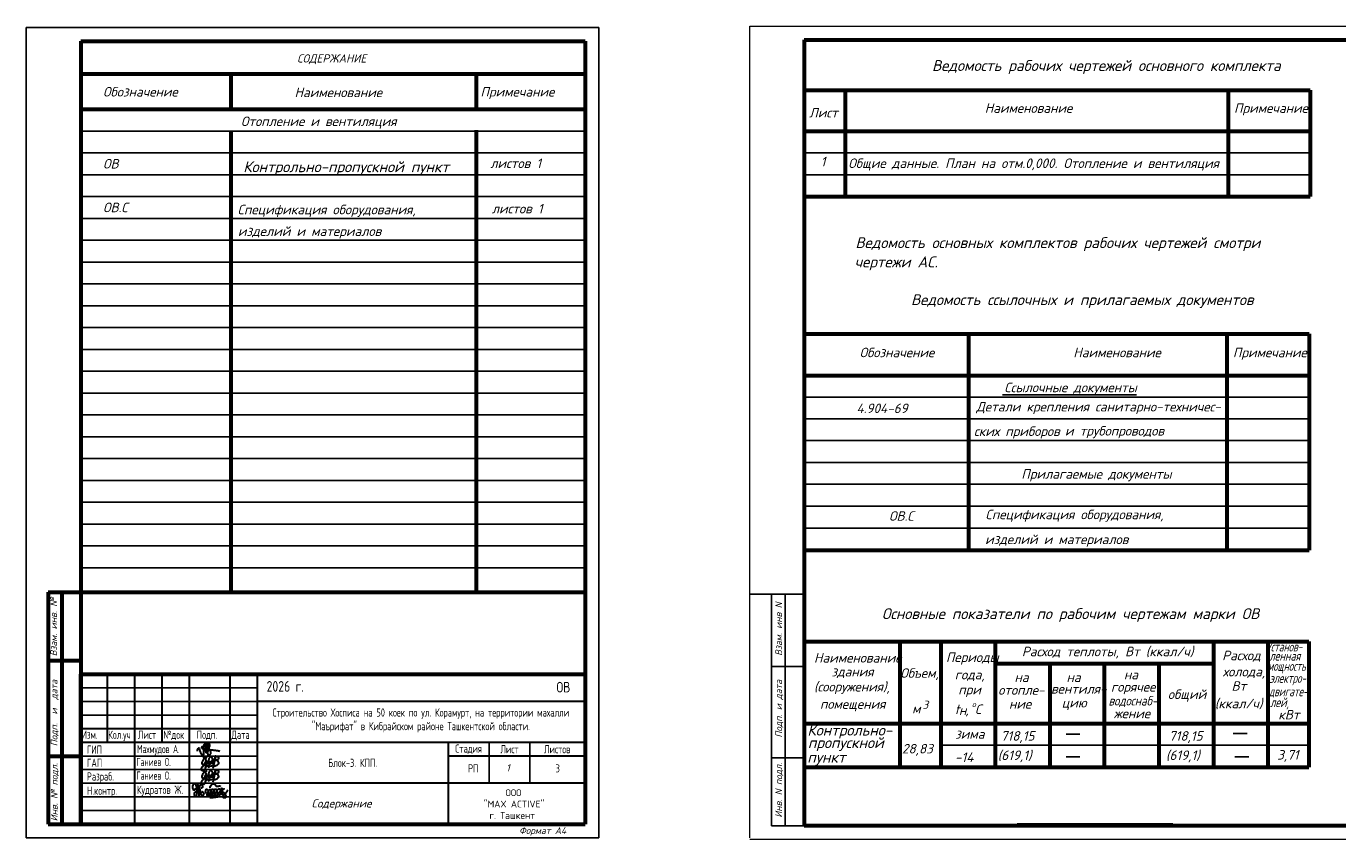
# Model space of a CAD drawing. Header units: millimetres. Extents: x 498100 to 1319669, y -719126 to -689176.
# Tile 1 of 3: x 498100 to 546191, y -719063 to -689176. Entities that reach past the tile are written whole.
import ezdxf
from ezdxf.enums import TextEntityAlignment as Align

# ---------------------------------------------------------------- set-up
doc = ezdxf.new("R2010")
doc.units = ezdxf.units.MM
for name, color, linetype, lineweight in [('30мм', 7, 'Continuous', 30), ('Надписи', 1, 'Continuous', 20), ('Основные', 7, 'Continuous', 35), ('Разм.', 8, 'Continuous', 25), ('текст', 7, 'Continuous', 25), ('ТХ. штамп', 7, 'Continuous', 25)]:
    doc.layers.add(name, color=color, linetype=linetype, lineweight=lineweight)
for name, color, linetype in [('_Текст', 7, 'Continuous'), ('голубые линии', 4, 'Continuous'), ('желтые', 2, 'Continuous'), ('серые линии', 8, 'Continuous'), ('Штамп', 7, 'Continuous')]:
    doc.layers.add(name, color=color, linetype=linetype)
doc.styles.add('SPDS', font='spds.shx', dxfattribs={"width": 0.8, "height": 250})
doc.styles.add('style4', font='isocpeur.ttf', dxfattribs={"height": 350})
doc.styles.add('ГОСТ', font='isocpeur.ttf', dxfattribs={"oblique": 15, "height": 3.5})
doc.styles.add('ГОСТ 300', font='isocpeui.ttf', dxfattribs={"height": 250})
doc.styles.add('Новый шрифт', font='isocpeur.ttf', dxfattribs={"oblique": 15, "height": 3.5})

# ---------------------------------------------------------------- blocks, each defined once
blk = doc.blocks.new('A$C4c4061ee')
at = {"color": 184, "lineweight": 30}
blk.add_spline([(-39.7, -7.1), (-36.8, 4), (-34, 7.9), (-31.2, -0.1), (-24.1, -16.2), (-16.7, -23.5), (-13.9, -23.5), (-12.5, -17.9), (-12.5, 12.7), (-8.3, 24.8), (-4.4, 27), (-3.4, 21.4), (-5.7, 12.9), (-4.4, 8), (-4.4, -10), (-2, -12.6), (3.3, -10), (9.6, 6.1), (12.6, 19.5), (7.6, 28.9), (4.7, 26.6), (2.4, 16.6), (1.1, -1.2), (2.9, -14.2), (6.8, -24.8), (10.9, -24.8), (15, -21.3), (16.5, -17.2), (16.5, -9.9), (12, 2), (5.9, 7.4), (-2.7, 10.3), (-10, 12.1), (-17, 12.1), (-21.5, 11.2), (-22.5, 7.7), (-20, 5.4), (-14, 3.7), (-0.7, 1.8), (11, 0.5), (22.2, -1.2), (37.6, -2.6), (43.5, -3.6), (49.3, -4.5), (54.9, -6.4)], degree=3, dxfattribs=at)
blk = doc.blocks.new('x2')
at = {"color": 184, "lineweight": 30}
for points in [[(78585, 16823), (78585, 16800), (78578, 16780), (78566, 16779), (78552, 16793), (78544, 16821), (78544, 16860), (78552, 16896), (78564, 16910), (78580, 16912), (78601, 16877), (78616, 16818), (78621, 16768), (78619, 16720), (78611, 16676), (78602, 16660), (78593, 16657), (78581, 16669), (78573, 16701), (78576, 16724), (78584, 16740), (78594, 16748), (78603, 16750)], [(78621, 16751), (78648, 16780), (78651, 16827), (78645, 16873), (78641, 16894), (78640, 16890), (78642, 16883), (78649, 16847), (78651, 16827), (78656, 16789), (78660, 16746), (78664, 16706), (78667, 16672), (78670, 16661), (78668, 16666), (78667, 16673), (78662, 16732), (78659, 16755), (78657, 16779), (78656, 16786), (78664, 16778), (78674, 16781), (78681, 16806), (78681, 16850), (78685, 16876), (78696, 16889), (78711, 16888), (78728, 16865), (78731, 16843), (78727, 16825), (78716, 16823), (78709, 16824)], [(78681, 16802), (78685, 16767), (78695, 16721), (78707, 16692), (78720, 16679), (78739, 16676), (78754, 16683), (78761, 16706), (78756, 16725), (78748, 16738), (78736, 16746), (78724, 16744), (78721, 16737)], [(78797, 16717), (78799, 16789), (78806, 16801), (78818, 16800), (78841, 16772), (78848, 16732), (78854, 16681), (78849, 16663), (78835, 16661), (78825, 16677), (78828, 16710), (78841, 16744), (78856, 16774), (78870, 16795), (78889, 16793), (78903, 16760), (78909, 16701), (78909, 16673), (78892, 16667), (78877, 16683), (78882, 16713), (78895, 16740), (78901, 16769), (78910, 16791), (78930, 16803), (78950, 16791), (78958, 16755), (78963, 16717), (78965, 16682), (78952, 16673), (78932, 16676), (78931, 16706), (78946, 16742), (78966, 16782), (78978, 16800), (79002, 16799), (79017, 16771), (79021, 16716), (79017, 16685), (79006, 16671), (78991, 16674), (78983, 16708), (78998, 16742), (79019, 16775), (79039, 16800), (79068, 16805), (79086, 16776), (79091, 16716), (79082, 16687), (79061, 16684), (79050, 16697), (79066, 16740), (79088, 16767), (79107, 16798), (79110, 16823), (79111, 16819), (79125, 16691), (79125, 16695), (79121, 16755), (79122, 16767), (79132, 16785), (79154, 16805), (79162, 16810), (79158, 16808)], [(78886, 16827), (78881, 16847), (78905, 16877), (78937, 16904), (78959, 16908), (78977, 16898), (78986, 16880), (78997, 16864), (79013, 16858), (79041, 16860), (79061, 16865), (79080, 16864), (79086, 16862)], [(79121, 16760), (79131, 16746), (79145, 16737), (79160, 16728), (79174, 16710), (79187, 16686), (79192, 16665), (79190, 16644), (79182, 16633), (79161, 16630), (79145, 16632), (79135, 16643), (79134, 16657), (79144, 16670), (79157, 16684), (79172, 16700), (79187, 16716), (79206, 16740), (79225, 16769), (79240, 16791)], [(78879, 16636), (78919, 16635), (78966, 16642), (79009, 16647), (79042, 16654), (79068, 16654)]]:
    blk.add_spline(points, degree=3, dxfattribs=at)
blk = doc.blocks.new('Odil Ganiyev')
at = {"color": 184, "lineweight": 30}
for points in [[(278009, -189095), (278081, -189029), (278139, -189055), (278204, -188993)], [(278218, -189288), (278220, -189298), (278251, -189229), (278258, -189294), (278315, -189206), (278295, -189231), (278320, -189288), (278380, -189198), (278355, -189239), (278384, -189286), (278449, -189192), (278428, -189223), (278438, -189281), (278515, -189197), (278494, -189208), (278505, -189282), (278604, -188932), (278563, -189514)], [(278174, -189155), (278173, -189633), (278135, -189699), (278036, -189702), (278008, -189605), (278074, -189469), (278128, -189405), (278218, -189288)], [(278213, -189509), (278316, -189388), (278340, -189483), (278421, -189425), (278521, -189382)]]:
    blk.add_spline(points, degree=3, dxfattribs=at)
for points, knots in [([(278167, -189222), (278181, -189151), (278171, -189084), (278111, -189103), (278093, -189111)], [526.826092, 526.826092, 526.826092, 526.826092, 665.559085, 706.396126, 706.396126, 706.396126, 706.396126]), ([(278396, -189316), (278466, -189243), (278495, -189145), (278487, -189009), (278378, -188944), (278332, -188998), (278319, -189020), (278305, -189050), (278280, -189134), (278300, -189288), (278388, -189386)], [0, 0, 0, 0, 210.331661, 341.544209, 437.993539, 521.209993, 521.209993, 521.209993, 602.643394, 823.015149, 823.015149, 823.015149, 823.015149]), ([(278617, -189118), (278680, -189058), (278780, -189127), (278817, -189262), (278675, -189400), (278595, -189412), (278531, -189410)], [498.211239, 498.211239, 498.211239, 498.211239, 560.962433, 628.560844, 789.184895, 992.203079, 992.203079, 992.203079, 992.203079]), ([(278604, -188939), (278630, -188908), (278658, -188890), (278746, -188897), (278776, -188980), (278743, -189054), (278691, -189101), (278617, -189118)], [0, 0, 0, 0, 59.301687, 137.83445, 232.671471, 306.955654, 371.443461, 371.443461, 371.443461, 371.443461]), ([(278093, -189111), (278063, -189124), (277979, -189180), (277976, -189469), (278121, -189357), (278159, -189260), (278167, -189222)], [0, 0, 0, 0, 84.01965, 319.3343, 434.006974, 519.963926, 519.963926, 519.963926, 519.963926])]:
    blk.add_open_spline(points, degree=3, knots=knots, dxfattribs=at)
blk = doc.blocks.new('dfghdfh')
at = {"layer": '_Текст', "lineweight": 30}
for p, q in [((-12500, 2500), (-12500, 0)), ((-11500, 2500), (-11500, -3000)), ((-10500, 2500), (-10500, 0)), ((-9500, 2500), (-9500, -3000)), ((-8000, 2500), (-8000, -3000)), ((-7000, 2500), (-7000, -3000)), ((5000, 1500), (-7000, 1500)), ((-7000, 500), (-13500, 500)), ((5000, 0), (-13500, 0)), ((0, 0), (0, -3000)), ((5000, -500), (0, -500)), ((5000, -1500), (-7000, -1500))]:
    blk.add_line(p, q, dxfattribs=at)
at = {"layer": '_Текст', "lineweight": 25}
for p, q in [((-7000, 2000), (-13500, 2000)), ((-7000, 1500), (-13500, 1500)), ((-7000, 1000), (-13500, 1000)), ((1500, 0), (1500, -1500)), ((3000, 0), (3000, -1500)), ((-7000, -500), (-13500, -500)), ((-7000, -1000), (-13500, -1000)), ((-7000, -1500), (-13500, -1500)), ((-7000, -2000), (-13500, -2000)), ((-7000, -2500), (-13500, -2500))]:
    blk.add_line(p, q, dxfattribs=at)
at = {"layer": 'Основные', "color": 7, "linetype": 'Continuous', "lineweight": 60}
for p, q in [((-13470, 2500), (5030, 2500)), ((-13470, -3000), (-13470, 2500))]:
    blk.add_line(p, q, dxfattribs=at)
for name, p, xscale, yscale, zscale in [('A$C4c4061ee', (-8850, -265), 8.662286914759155, 8.662286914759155, 8.662286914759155), ('x2', (-155600, -32997), 1.86192246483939, 1.86192246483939, 1.86192246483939)]:
    blk.add_blockref(name, p, dxfattribs=dict(xscale=xscale, yscale=yscale, zscale=zscale))
at = {"xscale": 0.7425847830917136, "yscale": 0.7425847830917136, "zscale": 0.7425847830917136, "rotation": 351.5695638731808}
for p in [(-192616, 168584), (-192616, 168084)]:
    blk.add_blockref('Odil Ganiyev', p, dxfattribs=at)
at = {"ltscale": 100, "insert": (-669, -1720), "char_height": 250, "width": 6095.63, "attachment_point": 1, "style": 'ГОСТ 300'}
blk.add_mtext('\\pi2772.81725;{\\fISOCPEUR|b0|i0|c204|p34;ООО \\P\\pi1972.81725;"MAX ACTIVE" \\P\\pi2185.31725;г. Ташкент}', dxfattribs=at)
at = {"layer": '_Текст', "char_height": 300, "attachment_point": 5, "style": 'SPDS'}
for s, insert, width in [('Стадия', (750, -250), 1500), ('Лист', (2250, -250), 1500), ('Листов', (4000, -250), 2000)]:
    blk.add_mtext(s, dxfattribs=dict(at, insert=insert, width=width))
at = {"layer": 'текст', "color": 7, "lineweight": 25, "style": 'style4', "width": 0.8}
for s, p in [('2026 г.', (-6656, 1857)), ('ОВ', (3975, 1828))]:
    blk.add_text(s, height=390, dxfattribs=at).set_placement(p)
at = {"layer": 'ТХ. штамп', "color": 0, "style": 'SPDS'}
for s, width, p in [('ГИП', 0.8, (-13247, -414)), ('Махмудов А.', 0.7, (-11408, -394)), ('ГАП', 0.8, (-13247, -899)), ('Ганиев О.', 0.7, (-11434, -867)), ('Разраб.', 0.8, (-13247, -1399)), ('Ганиев О.', 0.7, (-11434, -1367)), ('Н.контр.', 0.8, (-13244, -1921)), ('Кудратов Ж.', 0.8, (-11413, -1887))]:
    blk.add_text(s, height=300, dxfattribs=dict(at, width=width)).set_placement(p)
at = {"layer": 'ТХ. штамп', "color": 0, "style": 'SPDS', "width": 0.8}
for s, p in [('РП', (730, -952)), ('3', (3940, -952))]:
    blk.add_text(s, height=300, dxfattribs=at).set_placement(p, align=Align.MIDDLE_LEFT)
at = {"layer": 'ТХ. штамп', "color": 0, "char_height": 300, "attachment_point": 5, "style": 'SPDS'}
for s, insert, width in [('Строительство Хосписа на 50 коек по ул. Корамурт, на территории махалли "Маърифат" в Кибрайском районе Ташкентской области.', (-1000, 804), 10065.84), ('Блок-3. КПП.', (-3500, -750), 7000)]:
    blk.add_mtext(s, dxfattribs=dict(at, insert=insert, width=width))
at = {"layer": 'Штамп', "style": 'SPDS', "width": 0.8}
for s, p in [('Изм.', (-13438, 129)), ('Кол.уч', (-12466, 128)), ('Лист', (-11376, 129)), ('№док', (-10446, 129)), ('Подп.', (-9216, 129)), ('Дата', (-7945, 129))]:
    blk.add_text(s, height=300, dxfattribs=at).set_placement(p)

msp = doc.modelspace()

# ---------------------------------------------------------------- linework, layer by layer
at = {"color": 7, "lineweight": 25}
for p, q in [((498100.01, -689221.31), (498100.01, -718921.31)), ((519100.01, -689221.31), (498100.01, -689221.31)), ((519100.01, -689221.31), (519100.01, -718921.31)), ((500100.01, -693021.31), (518600.01, -693021.31)), ((500100.01, -693821.31), (518600.01, -693821.31)), ((500100.01, -694621.31), (518600.01, -694621.31)), ((500100.01, -695421.31), (518600.01, -695421.31)), ((500100.01, -696221.31), (518600.01, -696221.31)), ((500100.01, -697021.31), (518600.01, -697021.31)), ((500100.01, -697821.31), (518600.01, -697821.31)), ((500100.01, -698621.31), (518600.01, -698621.31)), ((500100.01, -699421.31), (518600.01, -699421.31)), ((500100.01, -700221.31), (518600.01, -700221.31)), ((500100.01, -701021.31), (518600.01, -701021.31)), ((500100.01, -701821.31), (518600.01, -701821.31)), ((500100.01, -702621.31), (518600.01, -702621.31)), ((500100.01, -703421.31), (518600.01, -703421.31)), ((500100.01, -704221.31), (518600.01, -704221.31)), ((500100.01, -705021.31), (518600.01, -705021.31)), ((500100.01, -705821.31), (518600.01, -705821.31)), ((500100.01, -706621.31), (518600.01, -706621.31)), ((500100.01, -707421.31), (518600.01, -707421.31)), ((500100.01, -708221.31), (518600.01, -708221.31)), ((500100.01, -709021.31), (518600.01, -709021.31)), ((519100.01, -718921.31), (498100.01, -718921.31))]:
    msp.add_line(p, q, dxfattribs=at)
at = {"color": 7, "lineweight": 60}
for p, q in [((500100.01, -689721.31), (500100.01, -718421.31)), ((500100.01, -689721.31), (518600.01, -689721.31)), ((518600.01, -689721.31), (518600.01, -718421.31)), ((500100.01, -690921.31), (518600.01, -690921.31)), ((505600.01, -690921.31), (505600.01, -692225.78)), ((514600.01, -690921.31), (514600.01, -692235.43)), ((500100.01, -692221.31), (518600.01, -692221.31)), ((514600.01, -692988.68), (514600.01, -709921.31)), ((505600.01, -693030.98), (505600.01, -709921.31)), ((498900.01, -709921.31), (498900.01, -718421.31)), ((498900.01, -709921.31), (500100.01, -709921.31)), ((499400.01, -709921.31), (499400.01, -718421.31)), ((500100.01, -709921.31), (518600.01, -709921.31)), ((498900.01, -712421.31), (500100.01, -712421.31)), ((498900.01, -715921.31), (500100.01, -715921.31)), ((498900.01, -718421.31), (518600.01, -718421.31))]:
    msp.add_line(p, q, dxfattribs=at)
at = {"color": 7}
for p, q in [((533892.57, -702683.78), (538813.41, -702683.78)), ((542361.86, -715099.36), (542864.04, -715099.36)), ((531630.73, -715526.68), (545130.73, -715526.68)), ((536232.38, -715119.61), (536734.56, -715119.61)), ((536232.38, -715953.1), (536734.56, -715953.1)), ((542422.29, -715953.1), (542924.47, -715953.1)), ((534433.03, -718406.64), (540137.74, -718404.27))]:
    msp.add_line(p, q, dxfattribs=at)
at = {"color": 7, "lineweight": 50}
msp.add_line((545130.73, -711726.68), (539950.07, -711726.68), dxfattribs=at)
at = {"layer": 'голубые линии', "color": 7}
for p, q in [((526638.58, -707569.19), (545138.58, -707569.19)), ((526638.58, -708375.7), (545138.58, -708375.7))]:
    msp.add_line(p, q, dxfattribs=at)
at = {"layer": 'Основные', "color": 7, "linetype": 'Continuous', "lineweight": 60}
for p, q in [((526630.73, -689676.43), (526630.73, -718484.32)), ((526630.73, -689676.43), (587237.14, -689676.43)), ((526630.73, -689676.43), (526630.73, -718484.32)), ((526630.73, -689676.43), (587237.14, -689676.43)), ((526630.73, -689676.43), (583530.73, -689676.43)), ((526638.58, -691519.38), (545181.79, -691519.38)), ((528138.58, -695419.38), (528138.58, -691519.38)), ((542186.05, -695419.38), (542186.05, -691519.38)), ((545181.79, -691519.38), (545181.79, -695419.38)), ((526638.58, -693019.38), (545181.79, -693019.38)), ((526638.58, -695419.38), (545181.79, -695419.38)), ((526653.42, -700445.66), (545138.58, -700445.66)), ((532652.23, -700445.66), (532652.23, -708375.7)), ((542132.23, -708375.7), (542132.23, -700445.66)), ((545138.58, -700445.66), (545138.58, -708375.7)), ((526638.58, -701975.7), (545138.58, -701975.7)), ((526638.58, -708375.7), (545138.58, -708375.7)), ((526630.73, -711726.68), (545130.73, -711726.68)), ((526630.73, -711726.68), (526630.73, -716326.68)), ((530130.73, -711726.68), (530130.73, -716326.68)), ((531630.73, -711726.68), (531630.73, -716326.68)), ((533630.73, -711726.68), (533630.73, -716326.68)), ((541630.73, -711726.68), (541630.73, -716326.68)), ((543630.73, -711726.68), (543630.73, -716326.68)), ((545130.73, -711726.68), (545130.73, -716326.68)), ((533630.73, -712526.68), (541630.73, -712526.68)), ((535630.73, -712526.68), (535630.73, -716326.68)), ((537630.73, -712526.68), (537630.73, -716326.68)), ((539630.73, -712526.68), (539630.73, -716326.68)), ((526630.73, -714726.68), (545130.73, -714726.68)), ((526630.73, -716326.68), (545130.73, -716326.68)), ((587237.14, -718484.32), (526630.73, -718484.32)), ((587237.14, -718484.32), (526630.73, -718484.32))]:
    msp.add_line(p, q, dxfattribs=at)
at = {"layer": 'Основные', "color": 7}
for p, q in [((526638.58, -701975.7), (545138.58, -701975.7)), ((526630.73, -711726.68), (526630.73, -716326.68))]:
    msp.add_line(p, q, dxfattribs=at)
at = {"layer": 'Основные', "color": 7, "linetype": 'Continuous', "lineweight": 25}
for p, q in [((526630.73, -709984.32), (524606.54, -709984.32)), ((526630.73, -709984.32), (524606.54, -709984.32)), ((525430.73, -709984.32), (525430.73, -718484.32)), ((525430.73, -709984.32), (525430.73, -718484.32)), ((525930.73, -709984.32), (525930.73, -718484.32)), ((525930.73, -709984.32), (525930.73, -718484.32)), ((526630.73, -712646.35), (525430.73, -712646.35)), ((526630.73, -712646.35), (525430.73, -712646.35)), ((526630.73, -715984.32), (525430.73, -715984.32)), ((526630.73, -715984.32), (525430.73, -715984.32)), ((526630.73, -718484.32), (525430.73, -718484.32)), ((526630.73, -718484.32), (525430.73, -718484.32))]:
    msp.add_line(p, q, dxfattribs=at)
at = {"layer": 'Разм.', "color": 7, "linetype": 'Continuous', "lineweight": 20}
for p, q in [((524630.73, -718921.31), (524630.73, -689176.43)), ((524630.73, -689176.43), (587737.14, -689176.43)), ((524630.73, -718921.31), (524630.73, -689176.43)), ((524630.73, -689176.43), (587737.14, -689176.43)), ((587737.14, -718984.32), (524630.73, -718984.32)), ((587737.14, -718984.32), (524630.73, -718984.32))]:
    msp.add_line(p, q, dxfattribs=at)
at = {"layer": 'серые линии', "color": 7}
for p, q in [((526638.58, -693819.38), (545181.79, -693819.38)), ((526638.58, -694619.38), (545181.79, -694619.38)), ((526638.58, -695419.38), (545181.79, -695419.38)), ((526638.58, -702775.7), (545138.58, -702775.7)), ((526638.58, -703560.63), (545138.58, -703560.63)), ((526638.58, -704360.63), (545138.58, -704360.63)), ((526638.58, -705160.63), (545138.58, -705160.63)), ((526638.58, -705960.63), (545138.58, -705960.63)), ((526638.58, -706769.19), (545138.58, -706769.19))]:
    msp.add_line(p, q, dxfattribs=at)

# ---------------------------------------------------------------- block references
at = {"color": 0, "lineweight": 20}
msp.add_blockref('dfghdfh', (513570.03, -715421.31), dxfattribs=at)

# ---------------------------------------------------------------- texts
at = {"color": 7, "style": 'ГОСТ', "oblique": 15}
msp.add_text('  СОДЕРЖАНИЕ', height=300, dxfattribs=at).set_placement((507652.9, -690506.47, -218809.9))
at = {"color": 7, "lineweight": 50, "style": 'ГОСТ', "oblique": 15}
for s, height, p in [('Ведомость рабочих чертежей основного комплекта', 400, (531314.49, -690816.52)), ('Наименование', 350, (533246.23, -692350.58, -218809.9)), ('Примечание', 350, (542386.98, -692350.58, -218809.9)), ('Лист', 350, (526805.48, -692519.51, -218809.9)), ('Ведомость основных комплектов рабочих чертежей смотри ', 400, (528504.54, -697307.81, -218809.9)), ('чертежи АС.', 400, (528475.17, -698011.98, -218809.9)), ('Ведомость ссылочных и прилагаемых документов', 400, (530542.75, -699397.25, -218809.9)), ('Обозначение', 350, (528659.4, -701306.9, -218809.9)), ('Наименование', 350, (536494.14, -701306.9, -218809.9)), ('Примечание', 350, (542346.52, -701306.9, -218809.9)), ('Ссылочные документы', 350, (533965.96, -702588.93, -218809.9)), ('4.904-69', 350, (528543.27, -703353.7, -218809.9)), ('Детали крепления санитарно-техничес-', 350, (532934.49, -703294.95, -218809.9)), ('ских приборов ', 350, (532852.7, -704192.76, -218809.9)), ('и трубопроводов', 350, (536187.29, -704178.45, -218809.9)), ('Прилагаемые документы', 350, (534587.21, -705759.55, -218809.9)), ('Спецификация оборудования,', 350, (533274.49, -707243.19, -218809.9)), ('Основные показатели по рабочим чертежам марки ОВ', 400, (529476.57, -710904.53)), ('Наименование', 350, (526985.7, -712497.66, -218809.9)), ('Периоды', 350, (531824.29, -712477.63, -218809.9)), ('Расход теплоты, Вт (ккал/ч)', 350, (534608.36, -712265.39, -218809.9)), ('Расход', 350, (541953.44, -712411.34, -218809.9)), ('Объем,', 350, (530150.64, -713054.97, -218809.9)), ('(сооружения),', 350, (526985.7, -713556.88, -218809.9)), ('здания', 350, (527621.65, -713006.08, -218809.9)), ('года,', 350, (532148.28, -713113.16, -218809.9)), ('на ', 350, (534335.83, -713210.87, -218809.9)), ('на ', 350, (536243.7, -713210.87, -218809.9)), ('на ', 350, (538350.18, -713113.16, -218809.9)), ('холода,', 350, (541976.29, -713004.89, -218809.9)), ('Вт', 350, (542296.12, -713529.95, -218809.9)), ('при', 350, (532275.47, -713663.96, -218809.9)), ('отопле-', 350, (533741.74, -713676.93, -218809.9)), ('вентиля-', 350, (535675.47, -713634.56, -218809.9)), ('горячее ', 350, (537876.36, -713561.92, -218809.9)), ('общий', 350, (539961.98, -713833.43, -218809.9)), ('помещения', 350, (527204.87, -714192.41, -218809.9)), ('м', 350, (530583.16, -714361.16, -218809.9)), ('3', 300, (530964.73, -714191.68, -218809.9)), ('t , С', 350, (532148.28, -714384.23, -218809.9)), ('н', 350, (532302.48, -714415.29, -218809.9)), ('о', 200, (532777.14, -714125.38, -218809.9)), ('ние', 350, (534136.7, -714185.35, -218809.9)), ('цию', 350, (536070.43, -714142.98, -218809.9)), ('(ккал/ч)', 350, (541683.6, -714172.38, -218809.9)), ('жение', 350, (537978.19, -714536.41, -218809.9)), ('кВт', 350, (544010.15, -714580.7, -218809.9)), ('зима', 350, (532157.08, -715288.79)), ('718,15', 350, (533834.38, -715360.06)), ('718,15', 350, (540000.8, -715360.06)), ('28,83', 350, (530211.89, -715827.85)), ('-14', 350, (532156.44, -716139.81)), ('(619,1)', 350, (533724.02, -716068.03)), ('(619,1)', 350, (539890.44, -716068.03)), ('3,71', 350, (543969.29, -716053.34))]:
    msp.add_text(s, height=height, dxfattribs=at).set_placement(p)
at = {"color": 7, "style": 'ГОСТ', "oblique": 15}
for s, p in [('Взам. инв. №', (499232.87, -712267.39)), ('Подп.  и  дата', (499245.74, -715564.52)), ('Инв. № подл.', (499251.2, -718313.86))]:
    msp.add_text(s, height=250, rotation=90, dxfattribs=at).set_placement(p)
at = {"color": 7, "lineweight": 50, "style": 'ГОСТ', "oblique": 15}
for s, width, p in [('Установ-', 0.7, (543586.41, -712090.31, -218809.9)), ('ленная', 0.75, (543679.73, -712425.52, -218809.9)), ('мощность', 0.7, (543607.01, -712798.52, -218809.9)), ('электро-', 0.7, (543688.5, -713240.27, -218809.9)), ('двигате-', 0.7, (543663.59, -713732.04, -218809.9)), ('водоснаб-', 0.84, (537784.61, -714070.35, -218809.9)), ('лей,', 0.75, (543706.03, -714128.09, -218809.9))]:
    msp.add_text(s, height=350, dxfattribs=dict(at, width=width)).set_placement(p)
at = {"layer": '30мм', "color": 7, "style": 'ГОСТ', "oblique": 15}
for p in [(505859.97, -696862.85), (533258.11, -708155.58)]:
    msp.add_text('изделий и материалов', height=350, dxfattribs=at).set_placement(p)
at = {"layer": 'желтые', "color": 7, "style": 'ГОСТ', "oblique": 15}
msp.add_text('Содержание', height=300, dxfattribs=at).set_placement((508565.15, -717808.33, 437619.8))
at = {"layer": 'Надписи', "color": 7, "style": 'ГОСТ', "oblique": 15}
for s, p in [('Обозначение', (500917.72, -691752.51, -218809.9)), ('Наименование', (507938.48, -691775.28, -218809.9)), ('Примечание', (514755.29, -691752.51, -218809.9)), ('Отопление и вентиляция', (505973.97, -692835.32)), ('ОВ', (500917.72, -694391.09, -218809.9)), ('листов 1', (515113.42, -694374.31, -218809.9)), ('ОВ.С', (500917.72, -695991.09, -218809.9)), ('Спецификация оборудования,', (505850.27, -696069.08)), ('листов 1', (515169.19, -696036.95, -218809.9))]:
    msp.add_text(s, height=350, dxfattribs=at).set_placement(p)
at = {"layer": 'текст', "color": 7, "oblique": 15}
for s, height, style, p in [('Контрольно-пропускной пункт  ', 400, 'ГОСТ', (506056.97, -694526.53)), ('1', 350, 'ГОСТ', (527232.49, -694311.91, -218809.9)), ('Общие данные. План на отм.0,000. Отопление и вентиляция', 350, 'ГОСТ', (528243.69, -694371.61, -218809.9)), ('ОВ.С', 350, 'Новый шрифт', (529738.46, -707299.98)), ('Контрольно-', 400, 'ГОСТ', (526742.46, -715172.61)), ('пропускной ', 400, 'ГОСТ', (526762.43, -715631.3)), (' пункт ', 400, 'ГОСТ', (526484.53, -716164.7)), ('1', 270, 'ГОСТ', (515697.19, -716488.65))]:
    msp.add_text(s, height=height, dxfattribs=dict(at, style=style)).set_placement(p)
at = {"layer": 'текст', "color": 7, "style": 'Новый шрифт', "oblique": 15}
for s, p in [('Взам. инв N', (525817.48, -712249.09)), ('Взам. инв N', (525817.48, -712249.09)), ('Подп. и дата', (525817.48, -715247.41)), ('Подп. и дата', (525817.48, -715247.41)), ('Инв. N подл.', (525817.48, -718179.77)), ('Инв. N подл.', (525817.48, -718179.77))]:
    msp.add_text(s, height=250, rotation=90, dxfattribs=at).set_placement(p)
at = {"layer": 'текст', "color": 7, "insert": (516173.01, -718528.83), "char_height": 250, "width": 86594.1396, "attachment_point": 1, "style": 'ГОСТ'}
msp.add_mtext('Формат А4', dxfattribs=at)

doc.saveas('drawing.dxf')
